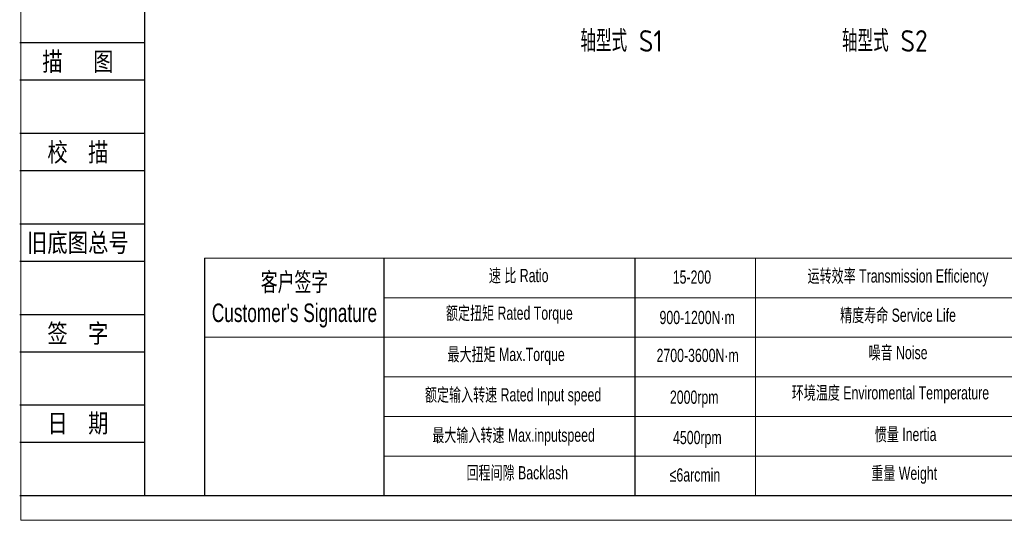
# Model space of a CAD drawing. Header units: millimetres. Extents: x 225 to 1476, y 239 to 1123.
# Tile 1 of 18: x 225 to 817, y 239 to 540. Entities that reach past the tile are written whole.
import ezdxf
from ezdxf.enums import TextEntityAlignment as Align

# ---------------------------------------------------------------- set-up
doc = ezdxf.new("R2010")
doc.units = ezdxf.units.MM
for name, color, linetype in [('2细线层', 4, 'Continuous'), ('6文字层', 3, 'Continuous'), ('7标注层', 4, 'Continuous')]:
    doc.layers.add(name, color=color, linetype=linetype)
for name, color, linetype, lineweight in [('SLD-0', 7, 'Continuous', 18), ('图框_外框线', 7, 'Continuous', 18), ('标注线', 3, 'Continuous', 15)]:
    doc.layers.add(name, color=color, linetype=linetype, lineweight=lineweight)
doc.styles.add('宋体', font='txt', dxfattribs={"width": 0.8})
doc.styles.add('工程字', font='gbenor.shx', dxfattribs={"bigfont": 'gbcbig.shx'})
doc.styles.add('标准', font='arial.ttf', dxfattribs={"width": 0.667})

msp = doc.modelspace()

# ---------------------------------------------------------------- linework, layer by layer
for p, q in [((444.2209, 397.0017), (444.2209, 254.1515)), ((595.003, 397.0017), (595.003, 254.1515))]:
    msp.add_line(p, q)
at = {"layer": '2细线层'}
for p, q in [((225.4298, 526.5758), (300.4571, 526.5758)), ((225.4298, 504.1429), (300.4571, 504.1429)), ((225.4298, 472.0959), (300.4571, 472.0959)), ((225.4298, 449.6629), (300.4571, 449.6629)), ((225.4298, 417.6159), (300.4571, 417.6159)), ((225.4298, 395.1829), (300.4571, 395.1829)), ((225.4298, 363.1359), (300.4571, 363.1359)), ((225.4298, 340.703), (300.4571, 340.703)), ((225.4298, 308.6559), (300.4571, 308.6559)), ((225.4298, 286.223), (300.4571, 286.223)), ((225.4298, 254.176), (300.4571, 254.176))]:
    msp.add_line(p, q, dxfattribs=at)
at = {"layer": '7标注层', "color": 0}
msp.add_line((336.4628, 397.0017), (336.4628, 254.176), dxfattribs=at)
at = {"layer": 'SLD-0'}
for p, q in [((667.6526, 397.0017), (667.6526, 254.1922)), ((444.2209, 277.849), (1460.9116, 277.849))]:
    msp.add_line(p, q, dxfattribs=at)
at = {"layer": '图框_外框线'}
for p, q in [((336.4628, 397.0017), (1460.9116, 397.0017)), ((444.2209, 373.1711), (1076.1842, 373.1711)), ((336.4628, 349.3406), (1460.9116, 349.3406)), ((444.2209, 325.5101), (1460.9116, 325.5101)), ((444.2209, 301.6796), (1460.9116, 301.6796))]:
    msp.add_line(p, q, dxfattribs=at)
at = {"layer": '图框_外框线', "color": 3}
msp.add_lwpolyline([(226.069, 239.2983), (1475.7892, 239.2983), (1475.7892, 1123.0291), (226.069, 1123.0291)], close=True, dxfattribs=at)
at = {"layer": '图框_外框线', "color": 3, "lineweight": 25}
msp.add_lwpolyline([(300.4571, 254.176), (1460.9116, 254.176), (1460.9116, 1108.1515), (300.4571, 1108.1515)], close=True, dxfattribs=at)

# ---------------------------------------------------------------- texts
at = {"layer": '6文字层', "color": 3, "style": '宋体', "width": 0.8}
for s, p in [('描   图', (260.3983, 515.3594)), ('校  描', (260.3983, 460.8794)), ('旧底图总号', (260.3983, 406.3994)), ('签  字', (260.3983, 351.9194)), ('日  期', (260.4183, 297.7593))]:
    msp.add_text(s, height=11.21647, dxfattribs=at).set_placement(p, align=Align.MIDDLE)
at = {"layer": 'SLD-0', "color": 1, "attachment_point": 2, "style": '标准'}
for s, insert, char_height, width in [('速 比 Ratio', (525.2618, 390.4489), 7.94351, 64.905694), ('运转效率 Transmission Efficiency', (753.2131, 390.2048), 7.943508, 134.988425), ("客户签字\\PCustomer's Signature", (390.5276, 388.1842), 11.120911, 138.345282), ('\\pxqc;15-200', (629.3655, 389.5327), 7.943508, 33.774136), ('额定扭矩 Rated Torque', (519.6782, 367.8514), 7.943508, 141.034808), ('精度寿命 Service Life', (753.2131, 366.597), 7.943508, 105.956319), ('900-1200N·m', (632.516, 365.2463), 7.943508, 65.793094), ('最大扭矩 Max.Torque', (517.724, 343.0219), 7.943508, 93.765222), ('噪音 Noise', (753.2131, 344.127), 7.94351, 70.093119), ('2700-3600N·m', (632.7979, 342.4292), 7.943508, 79.001804), ('额定输入转速 Rated Input speed', (521.9116, 318.7504), 7.943508, 124.660228), ('环境温度 Enviromental Temperature', (748.6591, 319.9504), 7.943508, 133.849885), ('2000rpm', (630.7393, 317.3055), 7.94351, 54.733992), ('惯量 Inertia', (757.7672, 294.9204), 7.94351, 71.763652), ('最大输入转速 Max.inputspeed ', (522.1908, 294.479), 7.943508, 125.380389), ('4500rpm', (632.6351, 293.0506), 7.94351, 173.691229), ('回程间隙 Backlash', (524.4242, 271.8814), 7.943508, 101.66377), ('重量 Weight', (756.9133, 271.5971), 7.94351, 61.76717), ('≤6arcmin ', (631.1826, 270.5654), 7.94351, 61.105309)]:
    msp.add_mtext(s, dxfattribs=dict(at, insert=insert, char_height=char_height, width=width))
at = {"layer": '标注线', "color": 0, "lineweight": 20, "char_height": 13, "attachment_point": 5, "style": '工程字'}
for s, insert in [('轴型式 S1', (587.0659, 527.5202)), ('轴型式 S2', (745.2629, 527.5202))]:
    msp.add_mtext(s, dxfattribs=dict(at, insert=insert))

doc.saveas('drawing.dxf')
